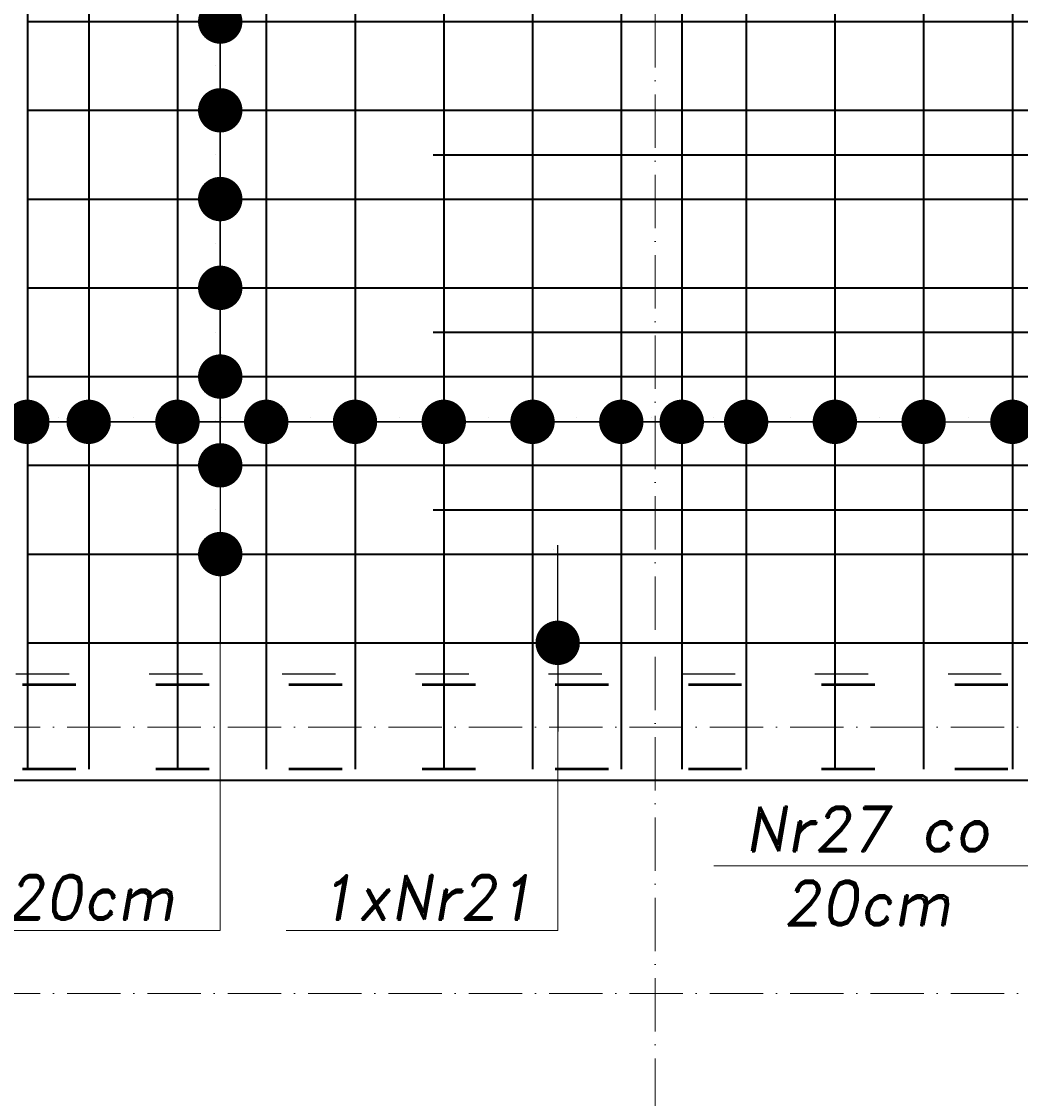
# Model space of a CAD drawing. Header units: millimetres. Extents: x 300938 to 312016, y 11971 to 20881.
# Tile 70 of 239: x 309886 to 310111, y 14041 to 14283. Entities that reach past the tile are written whole.
import ezdxf

# ---------------------------------------------------------------- set-up
doc = ezdxf.new("R2010")
doc.units = ezdxf.units.MM
doc.linetypes.add('ACAD_ISO03W100', pattern=[30, 12, -18])
doc.linetypes.add('ACAD_ISO10W100', pattern=[18, 12, -3, 0, -3])
for name, color, linetype, lineweight in [('konstrukcja', 3, 'Continuous', 35), ('konstrukcja wymiary', 1, 'Continuous', 13), ('opisy', 2, 'Continuous', 18), ('osie', 5, 'ACAD_ISO10W100', 13), ('zbrojenie', 4, 'Continuous', 50), ('zbrojenie płyty', 141, 'Continuous', 35)]:
    doc.layers.add(name, color=color, linetype=linetype, lineweight=lineweight)
doc.layers.add('przerywane', color=6, linetype='ACAD_ISO03W100')
doc.styles.add('KONSTRUKCJA', font='romand.shx', dxfattribs={"oblique": 10})
doc.styles.get("Standard").update_dxf_attribs({"font": 'romand.shx', "oblique": 10})
doc.dimstyles.new('150', dxfattribs={"dimtxt": 10, "dimasz": 7, "dimexe": 1.25, "dimexo": 0.625, "dimgap": 3, "dimtad": 1, "dimdec": 0, "dimrnd": 0.5, "dimtxsty": 'KONSTRUKCJA', "dimblk": 'ARCHTICK', "dimcen": 2.5, "dimadec": 0, "dimazin": 0, "dimtfac": 1, "dimtdec": 0, "dimtix": 1, "dimtmove": 0, "dimatfit": 3, "dimfxl": 4, "dimfxlon": 1, "dimarcsym": 0})
doc.dimstyles.new('kropki', dxfattribs={"dimtxt": 0.001, "dimasz": 10, "dimexe": 1.25, "dimexo": 0.625, "dimgap": 1, "dimtad": 1, "dimtxsty": 'Standard', "dimblk": 'DOT', "dimcen": 2.5, "dimadec": 0, "dimazin": 0, "dimtfac": 1, "dimtmove": 0, "dimatfit": 3, "dimfxl": 1, "dimfxlon": 1, "dimarcsym": 0})

# ---------------------------------------------------------------- blocks, each defined once
blk = doc.blocks.new('_ArchTick')
at = {"color": 0, "linetype": 'ByBlock', "lineweight": 13, "const_width": 0.15}
blk.add_lwpolyline([(-0.5, -0.5), (0.5, 0.5)], dxfattribs=at)
blk = doc.blocks.new('*D2138')
at = {"layer": 'Defpoints', "color": 0, "transparency": 16777216}
for p in [(310116.63, 14112.22), (309620.63, 14052.22), (310116.63, 13992.22)]:
    blk.add_point(p, dxfattribs=at)
at = {"layer": 'konstrukcja wymiary', "color": 0, "lineweight": -2, "transparency": 16777216}
for p, q in [((309620.63, 13996.22), (309620.63, 13990.97)), ((310116.63, 13996.22), (310116.63, 13990.97)), ((309620.63, 13992.22), (310116.63, 13992.22))]:
    blk.add_line(p, q, dxfattribs=at)
at = {"layer": 'konstrukcja wymiary', "color": 0, "lineweight": -2, "transparency": 16777216, "xscale": 7, "yscale": 7, "zscale": 7, "rotation": 180}
blk.add_blockref('_ArchTick', (309620.63, 13992.22), dxfattribs=at)
at = {"layer": 'konstrukcja wymiary', "color": 0, "lineweight": -2, "transparency": 16777216, "xscale": 7, "yscale": 7, "zscale": 7}
blk.add_blockref('_ArchTick', (310116.63, 13992.22), dxfattribs=at)
at = {"layer": 'konstrukcja wymiary', "color": 0, "transparency": 16777216, "insert": (309868.63, 14000.22), "char_height": 10, "attachment_point": 5, "style": 'KONSTRUKCJA'}
blk.add_mtext('496', dxfattribs=at)
blk = doc.blocks.new('_Dot')
at = {"color": 0, "linetype": 'ByBlock', "lineweight": -2}
blk.add_line((-0.5, 0), (-1, 0), dxfattribs=at)
at = {"color": 0, "linetype": 'ByBlock', "const_width": 0.5}
blk.add_lwpolyline([(-0.25, 0, 1), (0.25, 0, 1)], format="xyb", close=True, dxfattribs=at)
blk = doc.blocks.new('*D2652')
at = {"layer": 'Defpoints', "color": 0, "transparency": 16777216}
for p in [(309921.01, 14303.22), (309921.01, 14283.22), (309930.65, 14283.22)]:
    blk.add_point(p, dxfattribs=at)
at = {"layer": 'konstrukcja wymiary', "color": 0, "lineweight": -2, "transparency": 16777216}
for p, q in [((309930.65, 14313.22), (309930.65, 14323.22)), ((309929.65, 14303.22), (309931.9, 14303.22)), ((309930.65, 14303.22), (309930.65, 14283.22)), ((309929.65, 14283.22), (309931.9, 14283.22)), ((309930.65, 14273.22), (309930.65, 14263.22))]:
    blk.add_line(p, q, dxfattribs=at)
at = {"layer": 'konstrukcja wymiary', "color": 0, "lineweight": -2, "transparency": 16777216, "xscale": 10, "yscale": 10, "zscale": 10}
for p, rotation in [((309930.65, 14303.22), 270), ((309930.65, 14283.22), 90)]:
    blk.add_blockref('_Dot', p, dxfattribs=dict(at, rotation=rotation))
at = {"layer": 'konstrukcja wymiary', "color": 0, "transparency": 16777216, "insert": (309929.65, 14293.22), "char_height": 0.001, "attachment_point": 5, "rotation": 90}
blk.add_mtext('20', dxfattribs=at)
blk = doc.blocks.new('*D2653')
at = {"layer": 'Defpoints', "color": 0, "transparency": 16777216}
for p in [(309921.01, 14283.22), (309921.01, 14263.22), (309930.65, 14263.22)]:
    blk.add_point(p, dxfattribs=at)
at = {"layer": 'konstrukcja wymiary', "color": 0, "lineweight": -2, "transparency": 16777216}
for p, q in [((309930.65, 14293.22), (309930.65, 14303.22)), ((309929.65, 14283.22), (309931.9, 14283.22)), ((309930.65, 14283.22), (309930.65, 14263.22)), ((309929.65, 14263.22), (309931.9, 14263.22)), ((309930.65, 14253.22), (309930.65, 14243.22))]:
    blk.add_line(p, q, dxfattribs=at)
at = {"layer": 'konstrukcja wymiary', "color": 0, "lineweight": -2, "transparency": 16777216, "xscale": 10, "yscale": 10, "zscale": 10}
for p, rotation in [((309930.65, 14283.22), 270), ((309930.65, 14263.22), 90)]:
    blk.add_blockref('_Dot', p, dxfattribs=dict(at, rotation=rotation))
at = {"layer": 'konstrukcja wymiary', "color": 0, "transparency": 16777216, "insert": (309929.65, 14273.22), "char_height": 0.001, "attachment_point": 5, "rotation": 90}
blk.add_mtext('20', dxfattribs=at)
blk = doc.blocks.new('*D2654')
at = {"layer": 'Defpoints', "color": 0, "transparency": 16777216}
for p in [(309921.01, 14263.22), (309921.01, 14243.22), (309930.65, 14243.22)]:
    blk.add_point(p, dxfattribs=at)
at = {"layer": 'konstrukcja wymiary', "color": 0, "lineweight": -2, "transparency": 16777216}
for p, q in [((309930.65, 14273.22), (309930.65, 14283.22)), ((309929.65, 14263.22), (309931.9, 14263.22)), ((309930.65, 14263.22), (309930.65, 14243.22)), ((309929.65, 14243.22), (309931.9, 14243.22)), ((309930.65, 14233.22), (309930.65, 14223.22))]:
    blk.add_line(p, q, dxfattribs=at)
at = {"layer": 'konstrukcja wymiary', "color": 0, "lineweight": -2, "transparency": 16777216, "xscale": 10, "yscale": 10, "zscale": 10}
for p, rotation in [((309930.65, 14263.22), 270), ((309930.65, 14243.22), 90)]:
    blk.add_blockref('_Dot', p, dxfattribs=dict(at, rotation=rotation))
at = {"layer": 'konstrukcja wymiary', "color": 0, "transparency": 16777216, "insert": (309929.65, 14253.22), "char_height": 0.001, "attachment_point": 5, "rotation": 90}
blk.add_mtext('20', dxfattribs=at)
blk = doc.blocks.new('*D2655')
at = {"layer": 'Defpoints', "color": 0, "transparency": 16777216}
for p in [(309921.01, 14243.22), (309921.01, 14223.22), (309930.65, 14223.22)]:
    blk.add_point(p, dxfattribs=at)
at = {"layer": 'konstrukcja wymiary', "color": 0, "lineweight": -2, "transparency": 16777216}
for p, q in [((309930.65, 14253.22), (309930.65, 14263.22)), ((309929.65, 14243.22), (309931.9, 14243.22)), ((309930.65, 14243.22), (309930.65, 14223.22)), ((309929.65, 14223.22), (309931.9, 14223.22)), ((309930.65, 14213.22), (309930.65, 14203.22))]:
    blk.add_line(p, q, dxfattribs=at)
at = {"layer": 'konstrukcja wymiary', "color": 0, "lineweight": -2, "transparency": 16777216, "xscale": 10, "yscale": 10, "zscale": 10}
for p, rotation in [((309930.65, 14243.22), 270), ((309930.65, 14223.22), 90)]:
    blk.add_blockref('_Dot', p, dxfattribs=dict(at, rotation=rotation))
at = {"layer": 'konstrukcja wymiary', "color": 0, "transparency": 16777216, "insert": (309929.65, 14233.22), "char_height": 0.001, "attachment_point": 5, "rotation": 90}
blk.add_mtext('20', dxfattribs=at)
blk = doc.blocks.new('*D2656')
at = {"layer": 'Defpoints', "color": 0, "transparency": 16777216}
for p in [(309921.01, 14223.22), (309921.01, 14203.22), (309930.65, 14203.22)]:
    blk.add_point(p, dxfattribs=at)
at = {"layer": 'konstrukcja wymiary', "color": 0, "lineweight": -2, "transparency": 16777216}
for p, q in [((309930.65, 14233.22), (309930.65, 14243.22)), ((309929.65, 14223.22), (309931.9, 14223.22)), ((309930.65, 14223.22), (309930.65, 14203.22)), ((309929.65, 14203.22), (309931.9, 14203.22)), ((309930.65, 14193.22), (309930.65, 14183.22))]:
    blk.add_line(p, q, dxfattribs=at)
at = {"layer": 'konstrukcja wymiary', "color": 0, "lineweight": -2, "transparency": 16777216, "xscale": 10, "yscale": 10, "zscale": 10}
for p, rotation in [((309930.65, 14223.22), 270), ((309930.65, 14203.22), 90)]:
    blk.add_blockref('_Dot', p, dxfattribs=dict(at, rotation=rotation))
at = {"layer": 'konstrukcja wymiary', "color": 0, "transparency": 16777216, "insert": (309929.65, 14213.22), "char_height": 0.001, "attachment_point": 5, "rotation": 90}
blk.add_mtext('20', dxfattribs=at)
blk = doc.blocks.new('*D2657')
at = {"layer": 'Defpoints', "color": 0, "transparency": 16777216}
for p in [(309921.01, 14203.22), (309921.01, 14183.22), (309930.65, 14183.22)]:
    blk.add_point(p, dxfattribs=at)
at = {"layer": 'konstrukcja wymiary', "color": 0, "lineweight": -2, "transparency": 16777216}
for p, q in [((309930.65, 14213.22), (309930.65, 14223.22)), ((309929.65, 14203.22), (309931.9, 14203.22)), ((309930.65, 14203.22), (309930.65, 14183.22)), ((309929.65, 14183.22), (309931.9, 14183.22)), ((309930.65, 14173.22), (309930.65, 14163.22))]:
    blk.add_line(p, q, dxfattribs=at)
at = {"layer": 'konstrukcja wymiary', "color": 0, "lineweight": -2, "transparency": 16777216, "xscale": 10, "yscale": 10, "zscale": 10}
for p, rotation in [((309930.65, 14203.22), 270), ((309930.65, 14183.22), 90)]:
    blk.add_blockref('_Dot', p, dxfattribs=dict(at, rotation=rotation))
at = {"layer": 'konstrukcja wymiary', "color": 0, "transparency": 16777216, "insert": (309929.65, 14193.22), "char_height": 0.001, "attachment_point": 5, "rotation": 90}
blk.add_mtext('20', dxfattribs=at)
blk = doc.blocks.new('*D2658')
at = {"layer": 'Defpoints', "color": 0, "transparency": 16777216}
for p in [(309921.01, 14183.22), (309921.01, 14163.22), (309930.65, 14163.22)]:
    blk.add_point(p, dxfattribs=at)
at = {"layer": 'konstrukcja wymiary', "color": 0, "lineweight": -2, "transparency": 16777216}
for p, q in [((309930.65, 14193.22), (309930.65, 14203.22)), ((309929.65, 14183.22), (309931.9, 14183.22)), ((309930.65, 14183.22), (309930.65, 14163.22)), ((309929.65, 14163.22), (309931.9, 14163.22)), ((309930.65, 14153.22), (309930.65, 14143.22))]:
    blk.add_line(p, q, dxfattribs=at)
at = {"layer": 'konstrukcja wymiary', "color": 0, "lineweight": -2, "transparency": 16777216, "xscale": 10, "yscale": 10, "zscale": 10}
for p, rotation in [((309930.65, 14183.22), 270), ((309930.65, 14163.22), 90)]:
    blk.add_blockref('_Dot', p, dxfattribs=dict(at, rotation=rotation))
at = {"layer": 'konstrukcja wymiary', "color": 0, "transparency": 16777216, "insert": (309929.65, 14173.22), "char_height": 0.001, "attachment_point": 5, "rotation": 90}
blk.add_mtext('20', dxfattribs=at)
blk = doc.blocks.new('*D2659')
at = {"layer": 'Defpoints', "color": 0, "transparency": 16777216}
for p in [(309996.36, 14143.22), (309996.36, 14143.22), (310006.68, 14143.22)]:
    blk.add_point(p, dxfattribs=at)
at = {"layer": 'konstrukcja wymiary', "color": 0, "lineweight": -2, "transparency": 16777216}
for p, q in [((310006.68, 14153.22), (310006.68, 14165.22)), ((310005.68, 14143.22), (310007.93, 14143.22)), ((310005.68, 14143.22), (310007.93, 14143.22)), ((310006.68, 14143.22), (310006.68, 14143.22)), ((310006.68, 14133.22), (310006.68, 14123.22))]:
    blk.add_line(p, q, dxfattribs=at)
at = {"layer": 'konstrukcja wymiary', "color": 0, "lineweight": -2, "transparency": 16777216, "xscale": 10, "yscale": 10, "zscale": 10}
for rotation in [270, 90]:
    blk.add_blockref('_Dot', (310006.68, 14143.22), dxfattribs=dict(at, rotation=rotation))
at = {"layer": 'konstrukcja wymiary', "color": 0, "transparency": 16777216, "insert": (310005.67, 14164.22), "char_height": 0.001, "attachment_point": 5, "rotation": 90}
blk.add_mtext('0', dxfattribs=at)
blk = doc.blocks.new('*D2848')
at = {"layer": 'Defpoints', "color": 0, "transparency": 16777216}
for p in [(309887.19, 14203.22), (309901.01, 14203.22), (309901.01, 14193.02)]:
    blk.add_point(p, dxfattribs=at)
at = {"layer": 'konstrukcja wymiary', "color": 0, "lineweight": -2, "transparency": 16777216}
for p, q in [((309887.19, 14194.02), (309887.19, 14191.77)), ((309901.01, 14194.02), (309901.01, 14191.77)), ((309877.19, 14193.02), (309867.19, 14193.02)), ((309887.19, 14193.02), (309901.01, 14193.02)), ((309911.01, 14193.02), (309921.01, 14193.02))]:
    blk.add_line(p, q, dxfattribs=at)
at = {"layer": 'konstrukcja wymiary', "color": 0, "lineweight": -2, "transparency": 16777216, "xscale": 10, "yscale": 10, "zscale": 10}
blk.add_blockref('_Dot', (309887.19, 14193.02), dxfattribs=at)
at = {"layer": 'konstrukcja wymiary', "color": 0, "lineweight": -2, "transparency": 16777216, "xscale": 10, "yscale": 10, "zscale": 10, "rotation": 180}
blk.add_blockref('_Dot', (309901.01, 14193.02), dxfattribs=at)
at = {"layer": 'konstrukcja wymiary', "color": 0, "transparency": 16777216, "insert": (309894.1, 14194.02), "char_height": 0.001, "attachment_point": 5}
blk.add_mtext('13,82', dxfattribs=at)
blk = doc.blocks.new('*D2849')
at = {"layer": 'Defpoints', "color": 0, "transparency": 16777216}
for p in [(309901.01, 14203.22), (309921.01, 14193.02), (309921.01, 14183.22)]:
    blk.add_point(p, dxfattribs=at)
at = {"layer": 'konstrukcja wymiary', "color": 0, "lineweight": -2, "transparency": 16777216}
for p, q in [((309901.01, 14194.02), (309901.01, 14191.77)), ((309921.01, 14192.02), (309921.01, 14194.27)), ((309891.01, 14193.02), (309881.01, 14193.02)), ((309901.01, 14193.02), (309921.01, 14193.02)), ((309931.01, 14193.02), (309941.01, 14193.02))]:
    blk.add_line(p, q, dxfattribs=at)
at = {"layer": 'konstrukcja wymiary', "color": 0, "lineweight": -2, "transparency": 16777216, "xscale": 10, "yscale": 10, "zscale": 10}
blk.add_blockref('_Dot', (309901.01, 14193.02), dxfattribs=at)
at = {"layer": 'konstrukcja wymiary', "color": 0, "lineweight": -2, "transparency": 16777216, "xscale": 10, "yscale": 10, "zscale": 10, "rotation": 180}
blk.add_blockref('_Dot', (309921.01, 14193.02), dxfattribs=at)
at = {"layer": 'konstrukcja wymiary', "color": 0, "transparency": 16777216, "insert": (309911.01, 14194.02), "char_height": 0.001, "attachment_point": 5}
blk.add_mtext('20', dxfattribs=at)
blk = doc.blocks.new('*D2850')
at = {"layer": 'Defpoints', "color": 0, "transparency": 16777216}
for p in [(309941.01, 14193.02), (309921.01, 14183.22), (309941.01, 14183.22)]:
    blk.add_point(p, dxfattribs=at)
at = {"layer": 'konstrukcja wymiary', "color": 0, "lineweight": -2, "transparency": 16777216}
for p, q in [((309921.01, 14192.02), (309921.01, 14194.27)), ((309941.01, 14192.02), (309941.01, 14194.27)), ((309911.01, 14193.02), (309901.01, 14193.02)), ((309921.01, 14193.02), (309941.01, 14193.02)), ((309951.01, 14193.02), (309961.01, 14193.02))]:
    blk.add_line(p, q, dxfattribs=at)
at = {"layer": 'konstrukcja wymiary', "color": 0, "lineweight": -2, "transparency": 16777216, "xscale": 10, "yscale": 10, "zscale": 10}
blk.add_blockref('_Dot', (309921.01, 14193.02), dxfattribs=at)
at = {"layer": 'konstrukcja wymiary', "color": 0, "lineweight": -2, "transparency": 16777216, "xscale": 10, "yscale": 10, "zscale": 10, "rotation": 180}
blk.add_blockref('_Dot', (309941.01, 14193.02), dxfattribs=at)
at = {"layer": 'konstrukcja wymiary', "color": 0, "transparency": 16777216, "insert": (309931.01, 14194.02), "char_height": 0.001, "attachment_point": 5}
blk.add_mtext('20', dxfattribs=at)
blk = doc.blocks.new('*D2851')
at = {"layer": 'Defpoints', "color": 0, "transparency": 16777216}
for p in [(309961.01, 14193.02), (309941.01, 14183.22), (309961.01, 14183.22)]:
    blk.add_point(p, dxfattribs=at)
at = {"layer": 'konstrukcja wymiary', "color": 0, "lineweight": -2, "transparency": 16777216}
for p, q in [((309941.01, 14192.02), (309941.01, 14194.27)), ((309961.01, 14192.02), (309961.01, 14194.27)), ((309931.01, 14193.02), (309921.01, 14193.02)), ((309941.01, 14193.02), (309961.01, 14193.02)), ((309971.01, 14193.02), (309981.01, 14193.02))]:
    blk.add_line(p, q, dxfattribs=at)
at = {"layer": 'konstrukcja wymiary', "color": 0, "lineweight": -2, "transparency": 16777216, "xscale": 10, "yscale": 10, "zscale": 10}
blk.add_blockref('_Dot', (309941.01, 14193.02), dxfattribs=at)
at = {"layer": 'konstrukcja wymiary', "color": 0, "lineweight": -2, "transparency": 16777216, "xscale": 10, "yscale": 10, "zscale": 10, "rotation": 180}
blk.add_blockref('_Dot', (309961.01, 14193.02), dxfattribs=at)
at = {"layer": 'konstrukcja wymiary', "color": 0, "transparency": 16777216, "insert": (309951.01, 14194.02), "char_height": 0.001, "attachment_point": 5}
blk.add_mtext('20', dxfattribs=at)
blk = doc.blocks.new('*D2852')
at = {"layer": 'Defpoints', "color": 0, "transparency": 16777216}
for p in [(309981.01, 14193.02), (309961.01, 14183.22), (309981.01, 14183.22)]:
    blk.add_point(p, dxfattribs=at)
at = {"layer": 'konstrukcja wymiary', "color": 0, "lineweight": -2, "transparency": 16777216}
for p, q in [((309961.01, 14192.02), (309961.01, 14194.27)), ((309981.01, 14192.02), (309981.01, 14194.27)), ((309951.01, 14193.02), (309941.01, 14193.02)), ((309961.01, 14193.02), (309981.01, 14193.02)), ((309991.01, 14193.02), (310001.01, 14193.02))]:
    blk.add_line(p, q, dxfattribs=at)
at = {"layer": 'konstrukcja wymiary', "color": 0, "lineweight": -2, "transparency": 16777216, "xscale": 10, "yscale": 10, "zscale": 10}
blk.add_blockref('_Dot', (309961.01, 14193.02), dxfattribs=at)
at = {"layer": 'konstrukcja wymiary', "color": 0, "lineweight": -2, "transparency": 16777216, "xscale": 10, "yscale": 10, "zscale": 10, "rotation": 180}
blk.add_blockref('_Dot', (309981.01, 14193.02), dxfattribs=at)
at = {"layer": 'konstrukcja wymiary', "color": 0, "transparency": 16777216, "insert": (309971.01, 14194.02), "char_height": 0.001, "attachment_point": 5}
blk.add_mtext('20', dxfattribs=at)
blk = doc.blocks.new('*D2853')
at = {"layer": 'Defpoints', "color": 0, "transparency": 16777216}
for p in [(310001.01, 14193.02), (309981.01, 14183.22), (310001.01, 14183.22)]:
    blk.add_point(p, dxfattribs=at)
at = {"layer": 'konstrukcja wymiary', "color": 0, "lineweight": -2, "transparency": 16777216}
for p, q in [((309981.01, 14192.02), (309981.01, 14194.27)), ((310001.01, 14192.02), (310001.01, 14194.27)), ((309971.01, 14193.02), (309961.01, 14193.02)), ((309981.01, 14193.02), (310001.01, 14193.02)), ((310011.01, 14193.02), (310021.01, 14193.02))]:
    blk.add_line(p, q, dxfattribs=at)
at = {"layer": 'konstrukcja wymiary', "color": 0, "lineweight": -2, "transparency": 16777216, "xscale": 10, "yscale": 10, "zscale": 10}
blk.add_blockref('_Dot', (309981.01, 14193.02), dxfattribs=at)
at = {"layer": 'konstrukcja wymiary', "color": 0, "lineweight": -2, "transparency": 16777216, "xscale": 10, "yscale": 10, "zscale": 10, "rotation": 180}
blk.add_blockref('_Dot', (310001.01, 14193.02), dxfattribs=at)
at = {"layer": 'konstrukcja wymiary', "color": 0, "transparency": 16777216, "insert": (309991.01, 14194.02), "char_height": 0.001, "attachment_point": 5}
blk.add_mtext('20', dxfattribs=at)
blk = doc.blocks.new('*D2854')
at = {"layer": 'Defpoints', "color": 0, "transparency": 16777216}
for p in [(310021.01, 14193.02), (310001.01, 14183.22), (310021.01, 14183.22)]:
    blk.add_point(p, dxfattribs=at)
at = {"layer": 'konstrukcja wymiary', "color": 0, "lineweight": -2, "transparency": 16777216}
for p, q in [((310001.01, 14192.02), (310001.01, 14194.27)), ((310021.01, 14192.02), (310021.01, 14194.27)), ((309991.01, 14193.02), (309981.01, 14193.02)), ((310001.01, 14193.02), (310021.01, 14193.02)), ((310031.01, 14193.02), (310041.01, 14193.02))]:
    blk.add_line(p, q, dxfattribs=at)
at = {"layer": 'konstrukcja wymiary', "color": 0, "lineweight": -2, "transparency": 16777216, "xscale": 10, "yscale": 10, "zscale": 10}
blk.add_blockref('_Dot', (310001.01, 14193.02), dxfattribs=at)
at = {"layer": 'konstrukcja wymiary', "color": 0, "lineweight": -2, "transparency": 16777216, "xscale": 10, "yscale": 10, "zscale": 10, "rotation": 180}
blk.add_blockref('_Dot', (310021.01, 14193.02), dxfattribs=at)
at = {"layer": 'konstrukcja wymiary', "color": 0, "transparency": 16777216, "insert": (310011.01, 14194.02), "char_height": 0.001, "attachment_point": 5}
blk.add_mtext('20', dxfattribs=at)
blk = doc.blocks.new('*D2855')
at = {"layer": 'Defpoints', "color": 0, "transparency": 16777216}
for p in [(310034.63, 14193.02), (310021.01, 14183.22), (310034.63, 14183.22)]:
    blk.add_point(p, dxfattribs=at)
at = {"layer": 'konstrukcja wymiary', "color": 0, "lineweight": -2, "transparency": 16777216}
for p, q in [((310021.01, 14192.02), (310021.01, 14194.27)), ((310034.63, 14192.02), (310034.63, 14194.27)), ((310011.01, 14193.02), (310001.01, 14193.02)), ((310021.01, 14193.02), (310034.63, 14193.02)), ((310044.63, 14193.02), (310054.63, 14193.02))]:
    blk.add_line(p, q, dxfattribs=at)
at = {"layer": 'konstrukcja wymiary', "color": 0, "lineweight": -2, "transparency": 16777216, "xscale": 10, "yscale": 10, "zscale": 10}
blk.add_blockref('_Dot', (310021.01, 14193.02), dxfattribs=at)
at = {"layer": 'konstrukcja wymiary', "color": 0, "lineweight": -2, "transparency": 16777216, "xscale": 10, "yscale": 10, "zscale": 10, "rotation": 180}
blk.add_blockref('_Dot', (310034.63, 14193.02), dxfattribs=at)
at = {"layer": 'konstrukcja wymiary', "color": 0, "transparency": 16777216, "insert": (310027.82, 14194.02), "char_height": 0.001, "attachment_point": 5}
blk.add_mtext('13,62', dxfattribs=at)
blk = doc.blocks.new('*D2856')
at = {"layer": 'Defpoints', "color": 0, "transparency": 16777216}
for p in [(310049.13, 14193.02), (310034.63, 14183.22), (310049.13, 14183.22)]:
    blk.add_point(p, dxfattribs=at)
at = {"layer": 'konstrukcja wymiary', "color": 0, "lineweight": -2, "transparency": 16777216}
for p, q in [((310034.63, 14192.02), (310034.63, 14194.27)), ((310049.13, 14192.02), (310049.13, 14194.27)), ((310024.63, 14193.02), (310014.63, 14193.02)), ((310034.63, 14193.02), (310049.13, 14193.02)), ((310059.13, 14193.02), (310069.13, 14193.02))]:
    blk.add_line(p, q, dxfattribs=at)
at = {"layer": 'konstrukcja wymiary', "color": 0, "lineweight": -2, "transparency": 16777216, "xscale": 10, "yscale": 10, "zscale": 10}
blk.add_blockref('_Dot', (310034.63, 14193.02), dxfattribs=at)
at = {"layer": 'konstrukcja wymiary', "color": 0, "lineweight": -2, "transparency": 16777216, "xscale": 10, "yscale": 10, "zscale": 10, "rotation": 180}
blk.add_blockref('_Dot', (310049.13, 14193.02), dxfattribs=at)
at = {"layer": 'konstrukcja wymiary', "color": 0, "transparency": 16777216, "insert": (310041.88, 14194.02), "char_height": 0.001, "attachment_point": 5}
blk.add_mtext('14,5', dxfattribs=at)
blk = doc.blocks.new('*D2857')
at = {"layer": 'Defpoints', "color": 0, "transparency": 16777216}
for p in [(310069.13, 14193.02), (310049.13, 14183.22), (310069.13, 14183.22)]:
    blk.add_point(p, dxfattribs=at)
at = {"layer": 'konstrukcja wymiary', "color": 0, "lineweight": -2, "transparency": 16777216}
for p, q in [((310049.13, 14192.02), (310049.13, 14194.27)), ((310069.13, 14192.02), (310069.13, 14194.27)), ((310039.13, 14193.02), (310029.13, 14193.02)), ((310049.13, 14193.02), (310069.13, 14193.02)), ((310079.13, 14193.02), (310089.13, 14193.02))]:
    blk.add_line(p, q, dxfattribs=at)
at = {"layer": 'konstrukcja wymiary', "color": 0, "lineweight": -2, "transparency": 16777216, "xscale": 10, "yscale": 10, "zscale": 10}
blk.add_blockref('_Dot', (310049.13, 14193.02), dxfattribs=at)
at = {"layer": 'konstrukcja wymiary', "color": 0, "lineweight": -2, "transparency": 16777216, "xscale": 10, "yscale": 10, "zscale": 10, "rotation": 180}
blk.add_blockref('_Dot', (310069.13, 14193.02), dxfattribs=at)
at = {"layer": 'konstrukcja wymiary', "color": 0, "transparency": 16777216, "insert": (310059.13, 14194.02), "char_height": 0.001, "attachment_point": 5}
blk.add_mtext('20', dxfattribs=at)
blk = doc.blocks.new('*D2858')
at = {"layer": 'Defpoints', "color": 0, "transparency": 16777216}
for p in [(310089.13, 14193.02), (310069.13, 14183.22), (310089.13, 14183.22)]:
    blk.add_point(p, dxfattribs=at)
at = {"layer": 'konstrukcja wymiary', "color": 0, "lineweight": -2, "transparency": 16777216}
for p, q in [((310069.13, 14192.02), (310069.13, 14194.27)), ((310089.13, 14192.02), (310089.13, 14194.27)), ((310059.13, 14193.02), (310049.13, 14193.02)), ((310069.13, 14193.02), (310089.13, 14193.02)), ((310099.13, 14193.02), (310109.13, 14193.02))]:
    blk.add_line(p, q, dxfattribs=at)
at = {"layer": 'konstrukcja wymiary', "color": 0, "lineweight": -2, "transparency": 16777216, "xscale": 10, "yscale": 10, "zscale": 10}
blk.add_blockref('_Dot', (310069.13, 14193.02), dxfattribs=at)
at = {"layer": 'konstrukcja wymiary', "color": 0, "lineweight": -2, "transparency": 16777216, "xscale": 10, "yscale": 10, "zscale": 10, "rotation": 180}
blk.add_blockref('_Dot', (310089.13, 14193.02), dxfattribs=at)
at = {"layer": 'konstrukcja wymiary', "color": 0, "transparency": 16777216, "insert": (310079.13, 14194.02), "char_height": 0.001, "attachment_point": 5}
blk.add_mtext('20', dxfattribs=at)
blk = doc.blocks.new('*D2859')
at = {"layer": 'Defpoints', "color": 0, "transparency": 16777216}
for p in [(310109.13, 14193.02), (310089.13, 14183.22), (310109.13, 14183.22)]:
    blk.add_point(p, dxfattribs=at)
at = {"layer": 'konstrukcja wymiary', "color": 0, "lineweight": -2, "transparency": 16777216}
for p, q in [((310089.13, 14192.02), (310089.13, 14194.27)), ((310109.13, 14192.02), (310109.13, 14194.27)), ((310079.13, 14193.02), (310069.13, 14193.02)), ((310089.13, 14193.02), (310109.13, 14193.02)), ((310119.13, 14193.02), (310129.13, 14193.02))]:
    blk.add_line(p, q, dxfattribs=at)
at = {"layer": 'konstrukcja wymiary', "color": 0, "lineweight": -2, "transparency": 16777216, "xscale": 10, "yscale": 10, "zscale": 10}
blk.add_blockref('_Dot', (310089.13, 14193.02), dxfattribs=at)
at = {"layer": 'konstrukcja wymiary', "color": 0, "lineweight": -2, "transparency": 16777216, "xscale": 10, "yscale": 10, "zscale": 10, "rotation": 180}
blk.add_blockref('_Dot', (310109.13, 14193.02), dxfattribs=at)
at = {"layer": 'konstrukcja wymiary', "color": 0, "transparency": 16777216, "insert": (310099.13, 14194.02), "char_height": 0.001, "attachment_point": 5}
blk.add_mtext('20', dxfattribs=at)

msp = doc.modelspace()

# ---------------------------------------------------------------- linework, layer by layer
at = {"layer": 'konstrukcja'}
msp.add_line((310116.631, 14112.224), (309620.631, 14112.224), dxfattribs=at)
at = {"layer": 'konstrukcja wymiary'}
for p, q in [((309930.647, 14078.419), (309930.647, 14213.224)), ((310006.675, 14078.419), (310006.675, 14153.974)), ((310440.018, 14092.941), (310041.853, 14092.941)), ((309930.647, 14078.419), (309819.751, 14078.419)), ((310006.675, 14078.419), (309945.514, 14078.419))]:
    msp.add_line(p, q, dxfattribs=at)
at = {"layer": 'osie'}
for p, q in [((310028.631, 15606.148), (310028.631, 13976.332)), ((308773.963, 14124.224), (310778.683, 14124.224)), ((308773.963, 14064.224), (310778.683, 14064.224))]:
    msp.add_line(p, q, dxfattribs=at)
at = {"layer": 'przerywane'}
msp.add_line((309884.631, 14136.224), (310116.631, 14136.224), dxfattribs=at)
at = {"layer": 'zbrojenie', "linetype": 'ACAD_ISO03W100'}
for p, q in [((310138.131, 14133.724), (309599.131, 14133.724)), ((310138.131, 14114.724), (309599.131, 14114.724))]:
    msp.add_line(p, q, dxfattribs=at)
at = {"layer": 'zbrojenie płyty'}
for p, q in [((309887.189, 14849.224), (309887.189, 14114.724)), ((309901.014, 14849.224), (309901.014, 14114.724)), ((309921.014, 14849.224), (309921.014, 14114.724)), ((309941.014, 14849.224), (309941.014, 14114.724)), ((309961.014, 14849.224), (309961.014, 14114.724)), ((309981.014, 14849.224), (309981.014, 14114.724)), ((310001.014, 14849.224), (310001.014, 14114.724)), ((310021.014, 14849.224), (310021.014, 14114.724)), ((310034.631, 14849.224), (310034.631, 14114.724)), ((310049.131, 14849.224), (310049.131, 14114.724)), ((310069.131, 14849.224), (310069.131, 14114.724)), ((310089.131, 14849.224), (310089.131, 14114.724)), ((310109.131, 14849.224), (310109.131, 14114.724)), ((309887.189, 14283.224), (310278.631, 14283.224)), ((309887.189, 14263.224), (310278.631, 14263.224)), ((309978.631, 14253.224), (310278.631, 14253.224)), ((309887.189, 14243.224), (310278.631, 14243.224)), ((309887.189, 14223.224), (310278.631, 14223.224)), ((309978.631, 14213.224), (310278.631, 14213.224)), ((309887.189, 14203.224), (310278.631, 14203.224)), ((309887.189, 14183.224), (310278.631, 14183.224)), ((309978.631, 14173.224), (310278.631, 14173.224)), ((309887.189, 14163.224), (310278.631, 14163.224)), ((309887.189, 14143.224), (310758.131, 14143.224))]:
    msp.add_line(p, q, dxfattribs=at)

# ---------------------------------------------------------------- texts
at = {"layer": 'opisy', "char_height": 10, "width": 231.49388, "attachment_point": 5}
for s, insert in [('Nr27 co\\P20cm', (310076.419, 14092.941)), ('Nr20 co 20cm', (309870.441, 14085.865)), ('1xNr21', (309977.123, 14085.865))]:
    msp.add_mtext(s, dxfattribs=dict(at, insert=insert))

# ---------------------------------------------------------------- dimensions: what is measured, and where the dimension line sits
at = {"layer": 'konstrukcja wymiary'}
for base, p1, p2, picture, middle in [((309930.647, 14283.224), (309921.014, 14303.224), (309921.014, 14283.224), '*D2652', (309929.647, 14293.224)), ((309930.647, 14263.224), (309921.014, 14283.224), (309921.014, 14263.224), '*D2653', (309929.647, 14273.224)), ((309930.647, 14243.224), (309921.014, 14263.224), (309921.014, 14243.224), '*D2654', (309929.647, 14253.224)), ((309930.647, 14223.224), (309921.014, 14243.224), (309921.014, 14223.224), '*D2655', (309929.647, 14233.224)), ((309930.647, 14203.224), (309921.014, 14223.224), (309921.014, 14203.224), '*D2656', (309929.647, 14213.224)), ((309930.647, 14183.224), (309921.014, 14203.224), (309921.014, 14183.224), '*D2657', (309929.647, 14193.224)), ((309930.647, 14163.224), (309921.014, 14183.224), (309921.014, 14163.224), '*D2658', (309929.647, 14173.224))]:
    dim = msp.add_linear_dim(base=base, p1=p1, p2=p2, angle=90, dimstyle='kropki', override={"dimtmove": 1}, dxfattribs=at)
    dim.commit()
    dim.dimension.update_dxf_attribs({"geometry": picture, "text_midpoint": middle})
dim = msp.add_linear_dim(base=(309901.0138, 14193.0222), p1=(309887.1889, 14203.2237), p2=(309901.0138, 14203.2237), dimstyle='kropki', dxfattribs=at)
dim.commit()
dim.dimension.update_dxf_attribs({"geometry": '*D2848', "text_midpoint": (309894.1014, 14194.0228)})
for base, p1, p2, dimstyle, picture, middle in [((309921.014, 14193.022), (309901.014, 14203.224), (309921.014, 14183.224), 'kropki', '*D2849', (309911.014, 14194.023)), ((309941.014, 14193.022), (309921.014, 14183.224), (309941.014, 14183.224), 'kropki', '*D2850', (309931.014, 14194.023)), ((309961.014, 14193.022), (309941.014, 14183.224), (309961.014, 14183.224), 'kropki', '*D2851', (309951.014, 14194.023)), ((309981.014, 14193.022), (309961.014, 14183.224), (309981.014, 14183.224), 'kropki', '*D2852', (309971.014, 14194.023)), ((310001.014, 14193.022), (309981.014, 14183.224), (310001.014, 14183.224), 'kropki', '*D2853', (309991.014, 14194.023)), ((310021.014, 14193.022), (310001.014, 14183.224), (310021.014, 14183.224), 'kropki', '*D2854', (310011.014, 14194.023)), ((310034.631, 14193.022), (310021.014, 14183.224), (310034.631, 14183.224), 'kropki', '*D2855', (310027.822, 14194.023)), ((310049.131, 14193.022), (310034.631, 14183.224), (310049.131, 14183.224), 'kropki', '*D2856', (310041.881, 14194.023)), ((310069.131, 14193.022), (310049.131, 14183.224), (310069.131, 14183.224), 'kropki', '*D2857', (310059.131, 14194.023)), ((310089.131, 14193.022), (310069.131, 14183.224), (310089.131, 14183.224), 'kropki', '*D2858', (310079.131, 14194.023)), ((310109.131, 14193.022), (310089.131, 14183.224), (310109.131, 14183.224), 'kropki', '*D2859', (310099.131, 14194.023)), ((310116.631, 13992.224), (309620.631, 14052.224), (310116.631, 14112.224), '150', '*D2138', (309868.631, 14000.224))]:
    dim = msp.add_linear_dim(base=base, p1=p1, p2=p2, dimstyle=dimstyle, override={"dimtmove": 1}, dxfattribs=at)
    dim.commit()
    dim.dimension.update_dxf_attribs({"geometry": picture, "text_midpoint": middle})
dim = msp.add_linear_dim(base=(310006.675314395, 14143.223707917), p1=(309996.358377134, 14143.223707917), p2=(309996.358377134, 14143.223707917), angle=90, dimstyle='kropki', dxfattribs=at)
dim.commit()
dim.dimension.update_dxf_attribs({"geometry": '*D2659', "text_midpoint": (310005.674814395, 14164.224142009)})

doc.saveas('drawing.dxf')
